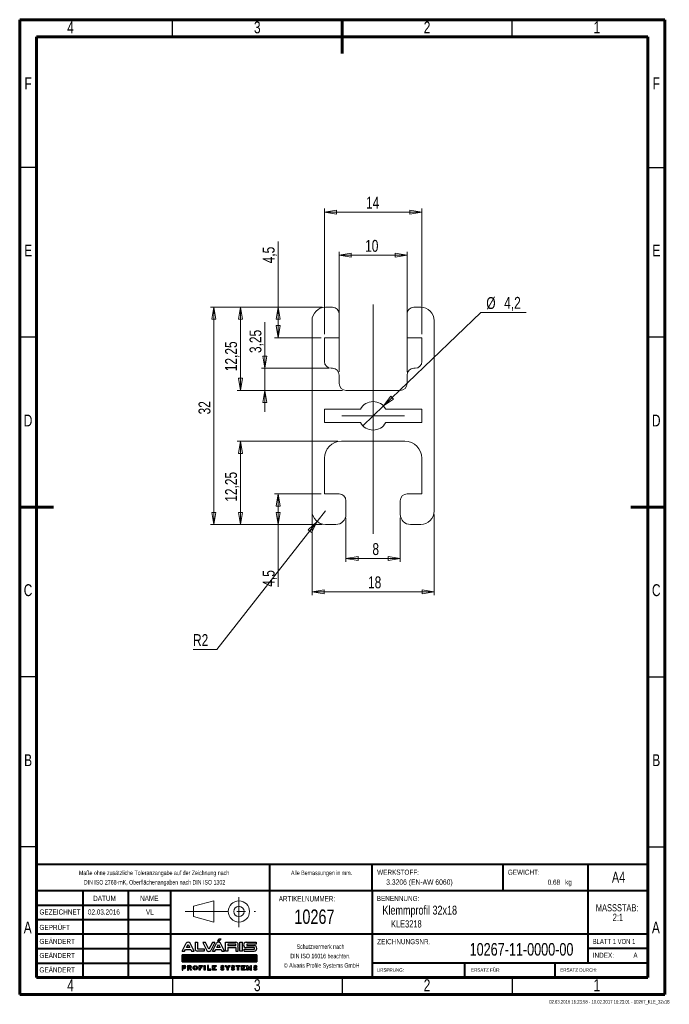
# Model space of a CAD drawing. Header units: millimetres. Extents: x 15 to 206, y 2 to 292.
import ezdxf

# ---------------------------------------------------------------- set-up
doc = ezdxf.new("R2010")
doc.units = ezdxf.units.MM
doc.header["$PDSIZE"] = -1
doc.linetypes.add('CENTERX2', pattern=[20.32, 12.7, -2.54, 2.54, -2.54])
doc.layers.add('FORMAT', color=7, linetype='Continuous')
doc.layers.add('SLD-0', color=179, linetype='Continuous')
doc.styles.add('SLDTEXTSTYLE0', font='TXT', dxfattribs={"width": 0.75})
doc.styles.add('SLDTEXTSTYLE1', font='TXT', dxfattribs={"width": 0.692308})
doc.styles.add('SLDTEXTSTYLE2', font='TXT', dxfattribs={"width": 0.7})
doc.dimstyles.new('SLDDIMSTYLE0', dxfattribs={"dimtxt": 3.5, "dimasz": 3.556, "dimexe": 0, "dimexo": 0.0625, "dimgap": 0.875, "dimtad": 1, "dimlfac": 0.5, "dimrnd": 1e-09, "dimzin": 12, "dimdsep": 46, "dimtxsty": 'SLDTEXTSTYLE0', "dimblk1": 'CLOSED', "dimblk2": 'CLOSED', "dimsah": 1, "dimcen": 0.09, "dimadec": 0, "dimazin": 3, "dimtfac": 1, "dimtofl": 0, "dimtmove": 0, "dimatfit": 3, "dimldrblk": 'CLOSED', "dimfxl": 1, "dimfrac": 2, "dimtolj": 1, "dimtzin": 12, "dimarcsym": 0})
doc.dimstyles.new('SLDDIMSTYLE1', dxfattribs={"dimtxt": 3.5, "dimasz": 3.556, "dimexe": 0, "dimexo": 0.0625, "dimgap": 0.875, "dimtad": 1, "dimdec": 0, "dimlfac": 0.5, "dimrnd": 1e-09, "dimzin": 12, "dimdsep": 46, "dimtxsty": 'SLDTEXTSTYLE0', "dimblk1": 'CLOSED', "dimblk2": 'CLOSED', "dimsah": 1, "dimcen": 0.09, "dimadec": 0, "dimazin": 3, "dimtfac": 1, "dimtdec": 0, "dimtofl": 0, "dimtmove": 0, "dimatfit": 3, "dimldrblk": 'CLOSED', "dimfxl": 1, "dimfrac": 2, "dimtolj": 1, "dimtzin": 12, "dimarcsym": 0})
doc.dimstyles.new('SLDDIMSTYLE2', dxfattribs={"dimtxt": 3.5, "dimasz": 3.556, "dimexe": 0, "dimexo": 0.0625, "dimgap": 0.875, "dimtad": 1, "dimdec": 1, "dimlfac": 0.5, "dimrnd": 1e-09, "dimzin": 12, "dimdsep": 46, "dimtxsty": 'SLDTEXTSTYLE0', "dimblk1": 'CLOSED', "dimblk2": 'CLOSED', "dimsah": 1, "dimcen": 0.09, "dimadec": 0, "dimazin": 3, "dimtfac": 1, "dimtofl": 0, "dimtmove": 0, "dimatfit": 3, "dimldrblk": 'CLOSED', "dimfxl": 1, "dimfrac": 2, "dimtolj": 1, "dimtzin": 12, "dimarcsym": 0})
doc.dimstyles.new('SLDDIMSTYLE3', dxfattribs={"dimtxt": 3.5, "dimasz": 3.556, "dimexe": 0, "dimexo": 0.0625, "dimgap": 0.875, "dimtad": 0, "dimtih": 1, "dimtoh": 1, "dimdec": 1, "dimlfac": 0.5, "dimrnd": 1e-09, "dimzin": 12, "dimdsep": 46, "dimtxsty": 'SLDTEXTSTYLE0', "dimblk1": 'NONE', "dimblk2": 'CLOSED', "dimsah": 1, "dimcen": 0, "dimadec": 0, "dimazin": 3, "dimtfac": 1, "dimtdec": 1, "dimtmove": 0, "dimatfit": 3, "dimldrblk": 'NONE', "dimfxl": 1, "dimfrac": 2, "dimtolj": 1, "dimtzin": 12, "dimarcsym": 0})
doc.dimstyles.new('SLDDIMSTYLE4', dxfattribs={"dimtxt": 3.5, "dimasz": 3.556, "dimexe": 0, "dimexo": 0.0625, "dimgap": 0.875, "dimtad": 0, "dimtih": 1, "dimtoh": 1, "dimlfac": 0.5, "dimrnd": 1e-09, "dimzin": 12, "dimdsep": 46, "dimtxsty": 'SLDTEXTSTYLE0', "dimblk1": 'CLOSED', "dimblk2": 'CLOSED', "dimsah": 1, "dimcen": 0, "dimadec": 0, "dimazin": 3, "dimtfac": 1, "dimtofl": 0, "dimtmove": 0, "dimatfit": 3, "dimldrblk": 'CLOSED', "dimfxl": 1, "dimfrac": 2, "dimtolj": 1, "dimtzin": 12, "dimarcsym": 0})
doc.dimstyles.new('SLDDIMSTYLE5', dxfattribs={"dimtxt": 3.5, "dimasz": 3.556, "dimexe": 0, "dimexo": 0.0625, "dimgap": 0.875, "dimtad": 1, "dimlfac": 0.5, "dimrnd": 1e-09, "dimzin": 12, "dimdsep": 46, "dimtxsty": 'SLDTEXTSTYLE0', "dimblk1": 'CLOSED', "dimblk2": 'CLOSED', "dimsah": 1, "dimcen": 0.09, "dimadec": 0, "dimazin": 3, "dimtfac": 1, "dimtmove": 0, "dimatfit": 0, "dimldrblk": 'CLOSED', "dimfxl": 1, "dimfrac": 2, "dimtolj": 1, "dimtzin": 12, "dimarcsym": 0})

# ---------------------------------------------------------------- blocks, each defined once
blk = doc.blocks.new('Block2')
at = {"color": 7, "linetype": 'Continuous', "lineweight": 0}
for p, q in [((276.07, 30.81), (282.06, 32.4)), ((282.06, 32.4), (282.06, 26.16)), ((276.07, 30.81), (276.07, 27.78)), ((276.07, 27.78), (282.06, 26.16))]:
    blk.add_line(p, q, dxfattribs=at)
at = {"color": 7, "linetype": 'CENTERX2', "lineweight": 0}
for p, q in [((289.49, 33.46), (289.49, 24.67)), ((273.66, 29.29), (294.36, 29.29))]:
    blk.add_line(p, q, dxfattribs=at)
at = {"color": 7, "linetype": 'Continuous', "lineweight": 0}
for radius in [3.12, 1.52]:
    blk.add_circle((289.49, 29.29), radius, dxfattribs=at)
blk.add_attdef('AUTOATTR7', (0, 0), '', height=1, dxfattribs=at)
blk = doc.blocks.new('ALVARIS-LOGO_BL1')
at = {"layer": 'SLD-0', "color": 2, "linetype": 'Continuous'}
for p, q in [((-368.6, 33.5), (-327.7, 110.4)), ((-325.1, 67.6), (-308.8, 98.1)), ((-308.8, 98.1), (-292.6, 67.6)), ((-249, 33.5), (-289.9, 110.4)), ((-239.9, 121.2), (-218.3, 121.2)), ((-239.9, 121.2), (-239.9, 55)), ((-218.3, 121.2), (-218.3, 55)), ((-139.8, 117.8), (-165.3, 117.8)), ((-165.3, 117.8), (-124.3, 40.9)), ((-105.4, 53.2), (-139.8, 117.8)), ((-71, 117.8), (-105.4, 53.2)), ((-45.6, 117.8), (-86.5, 40.9)), ((-71.1, 33.5), (-30.2, 110.4)), ((-45.6, 117.8), (-71, 117.8)), ((-27.6, 67.6), (-11.3, 98.1)), ((-18.5, 130.5), (-6, 152.4)), ((-18.5, 130.5), (-2.9, 130.5)), ((-11.3, 98.1), (4.9, 67.6)), ((-6, 152.4), (14.6, 152.4)), ((-2.9, 130.5), (14.6, 152.4)), ((48.5, 33.5), (7.6, 110.4)), ((59.3, 33.5), (59.3, 121.2)), ((59.3, 121.2), (161.1, 121.2)), ((82.2, 100.8), (82.2, 88)), ((161.1, 100.8), (82.2, 100.8)), ((161.1, 88), (161.1, 100.8)), ((198.5, 33.5), (198.5, 121.2)), ((198.5, 121.2), (224.9, 121.2)), ((224.9, 33.5), (224.9, 121.2)), ((260.8, 121.2), (359.8, 121.2)), ((359.8, 102.2), (267.3, 102.2)), ((267.3, 102.2), (267.3, 88)), ((359.8, 121.2), (359.8, 102.2)), ((-368.6, 33.5), (-343.2, 33.5)), ((-343.2, 33.5), (-335.2, 48.5)), ((-335.2, 48.5), (-282.4, 48.5)), ((-292.6, 67.6), (-325.1, 67.6)), ((-282.4, 48.5), (-274.4, 33.5)), ((-274.4, 33.5), (-249, 33.5)), ((-218.3, 55), (-151.8, 55)), ((-151.8, 33.5), (-218.3, 33.5)), ((-151.8, 55), (-151.8, 33.5)), ((-71.1, 33.5), (-45.7, 33.5)), ((-45.7, 33.5), (-37.7, 48.5)), ((-37.7, 48.5), (15.1, 48.5)), ((4.9, 67.6), (-27.6, 67.6)), ((15.1, 48.5), (23.1, 33.5)), ((23.1, 33.5), (48.5, 33.5)), ((82.2, 33.5), (59.3, 33.5)), ((82.2, 88), (161.1, 88)), ((82.2, 67.6), (82.2, 33.5)), ((82.2, 67.6), (161.1, 67.6)), ((161.1, 67.6), (161.1, 33.5)), ((161.1, 33.5), (184, 33.5)), ((184, 33.5), (184, 67.6)), ((224.9, 33.5), (198.5, 33.5)), ((241.1, 33.5), (241.1, 52.7)), ((241.1, 52.7), (341.3, 52.7)), ((241.1, 33.5), (340, 33.5)), ((341.3, 67.6), (260.8, 67.6)), ((267.3, 88), (340, 88)), ((341.3, 52.7), (341.3, 67.6)), ((-368.6, -1.7), (365.4, -1.7)), ((-368.6, -72.5), (-368.6, -1.7)), ((365.4, -1.7), (-368.6, -1.7)), ((-368.6, -1.7), (-368.6, -72.5)), ((-368.6, -71.5), (-298.8, -1.7)), ((-368.6, -67.5), (-302.8, -1.7)), ((-368.6, -63.6), (-306.7, -1.7)), ((-368.6, -59.6), (-310.7, -1.7)), ((-368.6, -55.7), (-314.6, -1.7)), ((-368.6, -51.7), (-318.6, -1.7)), ((-368.6, -47.8), (-322.5, -1.7)), ((-368.6, -43.8), (-326.5, -1.7)), ((-368.6, -39.9), (-330.5, -1.7)), ((-368.6, -35.9), (-334.4, -1.7)), ((-368.6, -31.9), (-338.4, -1.7)), ((-368.6, -28), (-342.3, -1.7)), ((-368.6, -24), (-346.3, -1.7)), ((-368.6, -20.1), (-350.2, -1.7)), ((-368.6, -16.1), (-354.2, -1.7)), ((-368.6, -12.2), (-358.1, -1.7)), ((-368.6, -8.2), (-362.1, -1.7)), ((-368.6, -4.3), (-366, -1.7)), ((365.4, -72.5), (-368.6, -72.5)), ((-368.6, -72.5), (365.4, -72.5)), ((-365.7, -72.5), (-294.9, -1.7)), ((-361.7, -72.5), (-290.9, -1.7)), ((-357.8, -72.5), (-287, -1.7)), ((-353.8, -72.5), (-283, -1.7)), ((-349.8, -72.5), (-279.1, -1.7)), ((-345.9, -72.5), (-275.1, -1.7)), ((-341.9, -72.5), (-271.2, -1.7)), ((-338, -72.5), (-267.2, -1.7)), ((-334, -72.5), (-263.2, -1.7)), ((-330.1, -72.5), (-259.3, -1.7)), ((-326.1, -72.5), (-255.3, -1.7)), ((-322.2, -72.5), (-251.4, -1.7)), ((-318.2, -72.5), (-247.4, -1.7)), ((-314.3, -72.5), (-243.5, -1.7)), ((-310.3, -72.5), (-239.5, -1.7)), ((-306.4, -72.5), (-235.6, -1.7)), ((-302.4, -72.5), (-231.6, -1.7)), ((-298.5, -72.5), (-227.7, -1.7)), ((-294.5, -72.5), (-223.7, -1.7)), ((-290.5, -72.5), (-219.8, -1.7)), ((-286.6, -72.5), (-215.8, -1.7)), ((-282.6, -72.5), (-211.8, -1.7)), ((-278.7, -72.5), (-207.9, -1.7)), ((-274.7, -72.5), (-203.9, -1.7)), ((-270.8, -72.5), (-200, -1.7)), ((-266.8, -72.5), (-196, -1.7)), ((-262.9, -72.5), (-192.1, -1.7)), ((-258.9, -72.5), (-188.1, -1.7)), ((-255, -72.5), (-184.2, -1.7)), ((-251, -72.5), (-180.2, -1.7)), ((-247.1, -72.5), (-176.3, -1.7)), ((-243.1, -72.5), (-172.3, -1.7)), ((-239.2, -72.5), (-168.4, -1.7)), ((-235.2, -72.5), (-164.4, -1.7)), ((-231.2, -72.5), (-160.5, -1.7)), ((-227.3, -72.5), (-156.5, -1.7)), ((-223.3, -72.5), (-152.5, -1.7)), ((-219.4, -72.5), (-148.6, -1.7)), ((-215.4, -72.5), (-144.6, -1.7)), ((-211.5, -72.5), (-140.7, -1.7)), ((-207.5, -72.5), (-136.7, -1.7)), ((-203.6, -72.5), (-132.8, -1.7)), ((-199.6, -72.5), (-128.8, -1.7)), ((-195.7, -72.5), (-124.9, -1.7)), ((-191.7, -72.5), (-120.9, -1.7)), ((-187.8, -72.5), (-117, -1.7)), ((-183.8, -72.5), (-113, -1.7)), ((-179.8, -72.5), (-109.1, -1.7)), ((-175.9, -72.5), (-105.1, -1.7)), ((-171.9, -72.5), (-101.2, -1.7)), ((-168, -72.5), (-97.2, -1.7)), ((-164, -72.5), (-93.2, -1.7)), ((-160.1, -72.5), (-89.3, -1.7)), ((-156.1, -72.5), (-85.3, -1.7)), ((-152.2, -72.5), (-81.4, -1.7)), ((-148.2, -72.5), (-77.4, -1.7)), ((-144.3, -72.5), (-73.5, -1.7)), ((-140.3, -72.5), (-69.5, -1.7)), ((-136.4, -72.5), (-65.6, -1.7)), ((-132.4, -72.5), (-61.6, -1.7)), ((-128.5, -72.5), (-57.7, -1.7)), ((-124.5, -72.5), (-53.7, -1.7)), ((-120.5, -72.5), (-49.8, -1.7)), ((-116.6, -72.5), (-45.8, -1.7)), ((-112.6, -72.5), (-41.8, -1.7)), ((-108.7, -72.5), (-37.9, -1.7)), ((-104.7, -72.5), (-33.9, -1.7)), ((-100.8, -72.5), (-30, -1.7)), ((-96.8, -72.5), (-26, -1.7)), ((-92.9, -72.5), (-22.1, -1.7)), ((-88.9, -72.5), (-18.1, -1.7)), ((-85, -72.5), (-14.2, -1.7)), ((-81, -72.5), (-10.2, -1.7)), ((-77.1, -72.5), (-6.3, -1.7)), ((-73.1, -72.5), (-2.3, -1.7)), ((-69.2, -72.5), (1.6, -1.7)), ((-65.2, -72.5), (5.6, -1.7)), ((-61.2, -72.5), (9.5, -1.7)), ((-57.3, -72.5), (13.5, -1.7)), ((-53.3, -72.5), (17.5, -1.7)), ((-49.4, -72.5), (21.4, -1.7)), ((-45.4, -72.5), (25.4, -1.7)), ((-41.5, -72.5), (29.3, -1.7)), ((-37.5, -72.5), (33.3, -1.7)), ((-33.6, -72.5), (37.2, -1.7)), ((-29.6, -72.5), (41.2, -1.7)), ((-25.7, -72.5), (45.1, -1.7)), ((-21.7, -72.5), (49.1, -1.7)), ((-17.8, -72.5), (53, -1.7)), ((-13.8, -72.5), (57, -1.7)), ((-9.8, -72.5), (60.9, -1.7)), ((-5.9, -72.5), (64.9, -1.7)), ((-1.9, -72.5), (68.8, -1.7)), ((2, -72.5), (72.8, -1.7)), ((6, -72.5), (76.8, -1.7)), ((9.9, -72.5), (80.7, -1.7)), ((13.9, -72.5), (84.7, -1.7)), ((17.8, -72.5), (88.6, -1.7)), ((21.8, -72.5), (92.6, -1.7)), ((25.7, -72.5), (96.5, -1.7)), ((29.7, -72.5), (100.5, -1.7)), ((33.6, -72.5), (104.4, -1.7)), ((37.6, -72.5), (108.4, -1.7)), ((41.5, -72.5), (112.3, -1.7)), ((45.5, -72.5), (116.3, -1.7)), ((49.5, -72.5), (120.2, -1.7)), ((53.4, -72.5), (124.2, -1.7)), ((57.4, -72.5), (128.1, -1.7)), ((61.3, -72.5), (132.1, -1.7)), ((65.3, -72.5), (136.1, -1.7)), ((69.2, -72.5), (140, -1.7)), ((73.2, -72.5), (144, -1.7)), ((77.1, -72.5), (147.9, -1.7)), ((81.1, -72.5), (151.9, -1.7)), ((85, -72.5), (155.8, -1.7)), ((89, -72.5), (159.8, -1.7)), ((92.9, -72.5), (163.7, -1.7)), ((96.9, -72.5), (167.7, -1.7)), ((100.8, -72.5), (171.6, -1.7)), ((104.8, -72.5), (175.6, -1.7)), ((108.8, -72.5), (179.5, -1.7)), ((112.7, -72.5), (183.5, -1.7)), ((116.7, -72.5), (187.5, -1.7)), ((120.6, -72.5), (191.4, -1.7)), ((124.6, -72.5), (195.4, -1.7)), ((128.5, -72.5), (199.3, -1.7)), ((132.5, -72.5), (203.3, -1.7)), ((136.4, -72.5), (207.2, -1.7)), ((140.4, -72.5), (211.2, -1.7)), ((144.3, -72.5), (215.1, -1.7)), ((148.3, -72.5), (219.1, -1.7)), ((152.2, -72.5), (223, -1.7)), ((156.2, -72.5), (227, -1.7)), ((160.1, -72.5), (230.9, -1.7)), ((164.1, -72.5), (234.9, -1.7)), ((168.1, -72.5), (238.8, -1.7)), ((172, -72.5), (242.8, -1.7)), ((176, -72.5), (246.8, -1.7)), ((179.9, -72.5), (250.7, -1.7)), ((183.9, -72.5), (254.7, -1.7)), ((187.8, -72.5), (258.6, -1.7)), ((191.8, -72.5), (262.6, -1.7)), ((195.7, -72.5), (266.5, -1.7)), ((199.7, -72.5), (270.5, -1.7)), ((203.6, -72.5), (274.4, -1.7)), ((207.6, -72.5), (278.4, -1.7)), ((211.5, -72.5), (282.3, -1.7)), ((215.5, -72.5), (286.3, -1.7)), ((219.5, -72.5), (290.2, -1.7)), ((223.4, -72.5), (294.2, -1.7)), ((227.4, -72.5), (298.1, -1.7)), ((231.3, -72.5), (302.1, -1.7)), ((235.3, -72.5), (306.1, -1.7)), ((239.2, -72.5), (310, -1.7)), ((243.2, -72.5), (314, -1.7)), ((247.1, -72.5), (317.9, -1.7)), ((251.1, -72.5), (321.9, -1.7)), ((255, -72.5), (325.8, -1.7)), ((259, -72.5), (329.8, -1.7)), ((262.9, -72.5), (333.7, -1.7)), ((266.9, -72.5), (337.7, -1.7)), ((270.8, -72.5), (341.6, -1.7)), ((274.8, -72.5), (345.6, -1.7)), ((278.8, -72.5), (349.5, -1.7)), ((282.7, -72.5), (353.5, -1.7)), ((286.7, -72.5), (357.5, -1.7)), ((290.6, -72.5), (361.4, -1.7)), ((294.6, -72.5), (365.4, -1.7)), ((298.5, -72.5), (365.4, -5.6)), ((302.5, -72.5), (365.4, -9.5)), ((306.4, -72.5), (365.4, -13.5)), ((310.4, -72.5), (365.4, -17.4)), ((314.3, -72.5), (365.4, -21.4)), ((318.3, -72.5), (365.4, -25.3)), ((322.2, -72.5), (365.4, -29.3)), ((326.2, -72.5), (365.4, -33.2)), ((330.1, -72.5), (365.4, -37.2)), ((334.1, -72.5), (365.4, -41.1)), ((338.1, -72.5), (365.4, -45.1)), ((342, -72.5), (365.4, -49.1)), ((346, -72.5), (365.4, -53)), ((349.9, -72.5), (365.4, -57)), ((353.9, -72.5), (365.4, -60.9)), ((357.8, -72.5), (365.4, -64.9)), ((361.8, -72.5), (365.4, -68.8)), ((365.4, -1.7), (365.4, -72.5)), ((365.4, -72.5), (365.4, -1.7)), ((-368.6, -108.1), (-368.6, -152.4)), ((-368.6, -108.1), (-345.2, -108.1)), ((-368.6, -152.4), (-359.4, -152.4)), ((-359.4, -127.2), (-359.4, -117.3)), ((-359.4, -117.3), (-346.2, -117.3)), ((-359.4, -127.2), (-346.2, -127.2)), ((-359.4, -152.4), (-359.4, -136.5)), ((-359.4, -136.5), (-345.2, -136.5)), ((-314.5, -108.1), (-314.5, -152.4)), ((-314.5, -108.1), (-291.1, -108.1)), ((-314.5, -152.4), (-305.3, -152.4)), ((-305.3, -127.2), (-305.3, -117.3)), ((-305.3, -117.3), (-292, -117.3)), ((-305.3, -127.2), (-292, -127.2)), ((-305.3, -152.4), (-305.3, -136.5)), ((-305.3, -136.5), (-295.3, -136.5)), ((-295.3, -136.5), (-286.5, -152.4)), ((-275, -152.4), (-286.5, -152.4)), ((-284.6, -134.9), (-275, -152.4)), ((-200.9, -108.1), (-166.2, -108.1)), ((-200.9, -152.4), (-200.9, -108.1)), ((-191.2, -152.4), (-200.9, -152.4)), ((-166.2, -117.3), (-191.2, -117.3)), ((-191.2, -117.3), (-191.2, -124.8)), ((-191.2, -124.8), (-176.7, -124.8)), ((-176.7, -133.5), (-191.2, -133.5)), ((-191.2, -133.5), (-191.2, -152.4)), ((-176.7, -124.8), (-176.7, -133.5)), ((-166.2, -108.1), (-166.2, -117.3)), ((-149.7, -108.1), (-140, -108.1)), ((-149.7, -152.4), (-149.7, -108.1)), ((-140, -152.4), (-149.7, -152.4)), ((-140, -108.1), (-140, -152.4)), ((-119.3, -108.1), (-119.3, -152.4)), ((-109.6, -108.1), (-119.3, -108.1)), ((-119.3, -152.4), (-85.2, -152.4)), ((-109.6, -142.7), (-109.6, -108.1)), ((-85.2, -142.7), (-109.6, -142.7)), ((-85.2, -152.4), (-85.2, -142.7)), ((-68.9, -152.4), (-68.9, -108.1)), ((-68.9, -108.1), (-35, -108.1)), ((-35, -152.4), (-68.9, -152.4)), ((-35, -117.3), (-58.9, -117.3)), ((-58.9, -117.3), (-58.9, -124.8)), ((-58.9, -124.8), (-45.3, -124.8)), ((-45.3, -132.9), (-58.9, -132.9)), ((-58.9, -132.9), (-58.9, -142.7)), ((-58.9, -142.7), (-35, -142.7)), ((-45.3, -124.8), (-45.3, -132.9)), ((-35, -108.1), (-35, -117.3)), ((-35, -142.7), (-35, -152.4)), ((17.6, -139.1), (10.3, -145.2)), ((27, -126.1), (28.9, -126.1)), ((27, -135.3), (28.9, -135.3)), ((38.3, -122.2), (45.7, -116.2)), ((55.9, -108.1), (67.4, -108.1)), ((74.5, -135.1), (55.9, -108.1)), ((67.4, -108.1), (79.2, -127.4)), ((74.5, -152.4), (74.5, -135.1)), ((83.9, -152.4), (74.5, -152.4)), ((79.2, -127.4), (91, -108.1)), ((102.5, -108.1), (83.9, -135.1)), ((83.9, -135.1), (83.9, -152.4)), ((91, -108.1), (102.5, -108.1)), ((120.4, -139.1), (113, -145.2)), ((129.8, -126.1), (131.6, -126.1)), ((129.8, -135.3), (131.6, -135.3)), ((141.1, -122.2), (148.4, -116.2)), ((161.8, -117.3), (161.8, -108.1)), ((161.8, -108.1), (199.3, -108.1)), ((175.8, -117.3), (161.8, -117.3)), ((175.8, -152.4), (175.8, -117.3)), ((185.6, -152.4), (175.8, -152.4)), ((199.3, -117.3), (185.6, -117.3)), ((185.6, -117.3), (185.6, -152.4)), ((199.3, -108.1), (199.3, -117.3)), ((216.2, -152.4), (216.2, -108.1)), ((216.2, -108.1), (250.1, -108.1)), ((250.1, -152.4), (216.2, -152.4)), ((250.1, -117.3), (226.2, -117.3)), ((226.2, -117.3), (226.2, -124.8)), ((226.2, -124.8), (239.8, -124.8)), ((239.8, -132.9), (226.2, -132.9)), ((226.2, -132.9), (226.2, -142.7)), ((226.2, -142.7), (250.1, -142.7)), ((239.8, -124.8), (239.8, -132.9)), ((250.1, -108.1), (250.1, -117.3)), ((250.1, -142.7), (250.1, -152.4)), ((268.4, -152.4), (268.4, -108.1)), ((268.4, -108.1), (278, -108.1)), ((278.4, -152.4), (268.4, -152.4)), ((291.1, -134.4), (278, -108.1)), ((278.4, -127.9), (291.1, -152.4)), ((278.4, -127.9), (278.4, -152.4)), ((291.1, -134.4), (304.2, -108.1)), ((303.8, -127.9), (291.1, -152.4)), ((303.8, -127.9), (303.8, -152.4)), ((303.8, -152.4), (313.8, -152.4)), ((304.2, -108.1), (313.8, -108.1)), ((313.8, -152.4), (313.8, -108.1)), ((340.6, -139.1), (333.2, -145.2)), ((350, -126.1), (351.9, -126.1)), ((350, -135.3), (351.9, -135.3)), ((361.3, -122.2), (368.6, -116.2))]:
    blk.add_line(p, q, dxfattribs=at)
for centre, radius, start, end in [((-308.8, 99.3), 21.9, 30.42764, 149.57236), ((-11.3, 99.3), 21.9, 30.42764, 149.57236), ((156.9, 94.5), 27, 321.76228, 80.96222), ((262.3, 94.4), 26.9, 93.03544, 266.96456), ((-218.3, 55), 21.6, 180, 270), ((-105.4, 52), 21.9, 210.42764, 329.57236), ((161, 61.2), 23.9, 15.46235, 43.90993), ((338.1, 60.7), 27.3, 273.93117, 86.06883), ((-346.2, -122.3), 4.96, 270, 90), ((-345.2, -122.3), 14.2, 270, 90), ((-292, -122.3), 4.96, 270, 90), ((-291.1, -122.3), 14.2, 297.02151, 90), ((28.9, -127.2), 16.5, 226.72744, 270.01421), ((27, -134.2), 16.5, 46.72744, 90.01421), ((131.6, -127.2), 16.5, 226.72744, 270.01421), ((129.8, -134.2), 16.5, 46.72744, 90.01421), ((351.9, -127.2), 16.5, 226.72744, 270.01421), ((350, -134.2), 16.5, 46.72744, 90.01421)]:
    blk.add_arc(centre, radius, start, end, dxfattribs=at)
for centre, major_axis, ratio in [((-239.3, -130.2), (0, 22.2), 0.948396), ((-239.3, -130.1), (0, 13.9), 0.802774)]:
    blk.add_ellipse(centre, major_axis=major_axis, ratio=ratio, dxfattribs=at)
for centre, major_axis, ratio, start_param, end_param in [((27, -122.1), (-16.6, 0), 0.794296, 4.712389, 7.853982), ((28.9, -139.2), (20.9, 0), 0.630369, 3.608164, 4.712389), ((27, -121.9), (-6.28, 0), 0.661774, 4.712389, 7.853982), ((27, -122.1), (-20.9, 0), 0.630369, 3.608164, 4.712389), ((28.9, -139.2), (16.6, 0), 0.794296, 4.712389, 7.853982), ((28.9, -139.5), (6.28, 0), 0.661774, 4.712389, 7.853982), ((129.8, -122.1), (-16.6, 0), 0.794296, 4.712389, 7.853982), ((131.6, -139.2), (20.9, 0), 0.630369, 3.608164, 4.712389), ((129.8, -121.9), (-6.28, 0), 0.661774, 4.712389, 7.853982), ((129.8, -122.1), (-20.9, 0), 0.630369, 3.608164, 4.712389), ((131.6, -139.2), (16.6, 0), 0.794296, 4.712389, 7.853982), ((131.6, -139.5), (6.28, 0), 0.661774, 4.712389, 7.853982), ((350, -122.1), (-16.6, 0), 0.794296, 4.712389, 7.853982), ((351.9, -139.2), (20.9, 0), 0.630369, 3.608164, 4.712389), ((350, -121.9), (-6.28, 0), 0.661774, 4.712389, 7.853982), ((350, -122.1), (-20.9, 0), 0.630369, 3.608164, 4.712389), ((351.9, -139.2), (16.6, 0), 0.794296, 4.712389, 7.853982), ((351.9, -139.5), (6.28, 0), 0.661774, 4.712389, 7.853982)]:
    blk.add_ellipse(centre, major_axis=major_axis, ratio=ratio, start_param=start_param, end_param=end_param, dxfattribs=at)
blk = doc.blocks.new('SW_NOTE_0')
at = {"color": 0, "linetype": 'Continuous', "lineweight": 0, "char_height": 2.117, "attachment_point": 2, "style": 'SLDTEXTSTYLE0'}
for s, insert in [('MASSSTAB:', (6.98, 2.73)), ('2:1', (7.2, -0.09))]:
    blk.add_mtext(s, dxfattribs=dict(at, insert=insert))
blk = doc.blocks.new('SW_NOTE_1')
at = {"color": 0, "linetype": 'Continuous', "lineweight": 0, "char_height": 1.3229, "attachment_point": 2, "style": 'SLDTEXTSTYLE2'}
for s, insert in [('Schutzvermerk nach', (8.16, 1.71)), ('DIN ISO 16016 beachten.', (8.15, -1.06)), ('© Alvaris Profile Systems GmbH', (8.5, -3.82))]:
    blk.add_mtext(s, dxfattribs=dict(at, insert=insert))
blk = doc.blocks.new('SW_NOTE_2')
at = {"color": 0, "linetype": 'Continuous', "lineweight": 0, "char_height": 1.3229, "attachment_point": 2, "style": 'SLDTEXTSTYLE2'}
for s, insert in [('Maße ohne zusätzliche Toleranzangabe auf der Zeichnung nach', (25.55, 1.71)), ('DIN ISO 2768-mK, Oberflächenangaben nach DIN ISO 1302', (25.69, -1.06))]:
    blk.add_mtext(s, dxfattribs=dict(at, insert=insert))
blk = doc.blocks.new('_CLOSED')
at = {"color": 0, "linetype": 'ByBlock', "lineweight": -2}
for p, q in [((-1, 0.166667), (0, 0)), ((-1, 0.166667), (-1, -0.166667)), ((0, 0), (-1, -0.166667)), ((0, 0), (-1, 0))]:
    blk.add_line(p, q, dxfattribs=at)
blk = doc.blocks.new('_D')
at = {"color": 7, "linetype": 'Continuous', "lineweight": 0}
for p, q in [((111.09, 145.37), (111.09, 132.37)), ((127.09, 145.37), (127.09, 132.37)), ((111.09, 133.37), (127.09, 133.37))]:
    blk.add_line(p, q, dxfattribs=at)
at = {"color": 7, "linetype": 'Continuous', "lineweight": 0, "xscale": 3.556, "yscale": 3.556, "rotation": 180}
blk.add_blockref('_CLOSED', (111.09, 133.37, -1000), dxfattribs=at)
at = {"color": 7, "linetype": 'Continuous', "lineweight": 0, "xscale": 3.556, "yscale": 3.556}
blk.add_blockref('_CLOSED', (127.09, 133.37, -1000), dxfattribs=at)
at = {"color": 7, "linetype": 'Continuous', "lineweight": 0, "insert": (118.88, 137.89), "char_height": 3.5, "attachment_point": 1, "style": 'SLDTEXTSTYLE0'}
blk.add_mtext('8', dxfattribs=at)
blk = doc.blocks.new('_D_1')
at = {"color": 7, "linetype": 'Continuous', "lineweight": 0}
for p, q in [((101.09, 146.37), (101.09, 122.59)), ((137.09, 146.37), (137.09, 122.59)), ((101.09, 123.59), (137.09, 123.59))]:
    blk.add_line(p, q, dxfattribs=at)
at = {"color": 7, "linetype": 'Continuous', "lineweight": 0, "xscale": 3.556, "yscale": 3.556, "rotation": 180}
blk.add_blockref('_CLOSED', (101.09, 123.59, -1000), dxfattribs=at)
at = {"color": 7, "linetype": 'Continuous', "lineweight": 0, "xscale": 3.556, "yscale": 3.556}
blk.add_blockref('_CLOSED', (137.09, 123.59, -1000), dxfattribs=at)
at = {"color": 7, "linetype": 'Continuous', "lineweight": 0, "insert": (117.59, 128.1), "char_height": 3.5, "attachment_point": 1, "style": 'SLDTEXTSTYLE0'}
blk.add_mtext('18', dxfattribs=at)
blk = doc.blocks.new('_D_2')
at = {"color": 7, "linetype": 'Continuous', "lineweight": 0}
for p, q in [((104.74, 199.37), (104.74, 236.37)), ((104.74, 235.37), (133.44, 235.37)), ((133.44, 199.37), (133.44, 236.37))]:
    blk.add_line(p, q, dxfattribs=at)
at = {"color": 7, "linetype": 'Continuous', "lineweight": 0, "xscale": 3.556, "yscale": 3.556}
for p, rotation in [((104.74, 235.37, -1000), 180), ((133.44, 235.37, -1000), 360)]:
    blk.add_blockref('_CLOSED', p, dxfattribs=dict(at, rotation=rotation))
at = {"color": 7, "linetype": 'Continuous', "lineweight": 0, "insert": (117, 239.89), "char_height": 3.5, "attachment_point": 1, "style": 'SLDTEXTSTYLE0'}
blk.add_mtext('14', dxfattribs=at)
blk = doc.blocks.new('_D_3')
at = {"color": 7, "linetype": 'Continuous', "lineweight": 0}
for p, q in [((103.74, 152.37), (90.09, 152.37)), ((91.09, 143.37), (91.09, 152.37)), ((104.09, 143.37), (90.09, 143.37)), ((91.09, 143.37), (91.09, 125.06))]:
    blk.add_line(p, q, dxfattribs=at)
at = {"color": 7, "linetype": 'Continuous', "lineweight": 0, "xscale": 3.556, "yscale": 3.556}
for p, rotation in [((91.09, 152.37, -1000), 90), ((91.09, 143.37, -1000), 270)]:
    blk.add_blockref('_CLOSED', p, dxfattribs=dict(at, rotation=rotation))
at = {"color": 7, "linetype": 'Continuous', "lineweight": 0, "insert": (86.58, 125.06), "char_height": 3.5, "attachment_point": 1, "rotation": 90, "style": 'SLDTEXTSTYLE0'}
blk.add_mtext('4,5', dxfattribs=at)
blk = doc.blocks.new('_D_4')
at = {"color": 7, "linetype": 'Continuous', "lineweight": 0}
for p, q in [((91.09, 207.37), (91.09, 226.73)), ((104.09, 207.37), (90.09, 207.37)), ((91.09, 207.37), (91.09, 198.37)), ((103.74, 198.37), (90.09, 198.37))]:
    blk.add_line(p, q, dxfattribs=at)
at = {"color": 7, "linetype": 'Continuous', "lineweight": 0, "xscale": 3.556, "yscale": 3.556}
for p, rotation in [((91.09, 207.37, -1000), 90), ((91.09, 198.37, -1000), 270)]:
    blk.add_blockref('_CLOSED', p, dxfattribs=dict(at, rotation=rotation))
at = {"color": 7, "linetype": 'Continuous', "lineweight": 0, "insert": (86.58, 220.27), "char_height": 3.5, "attachment_point": 1, "rotation": 90, "style": 'SLDTEXTSTYLE0'}
blk.add_mtext('4,5', dxfattribs=at)
blk = doc.blocks.new('_D_5')
at = {"color": 7, "linetype": 'Continuous', "lineweight": 0}
for p, q in [((104.09, 207.37), (79, 207.37)), ((80, 207.37), (80, 182.87)), ((110.09, 182.87), (79, 182.87))]:
    blk.add_line(p, q, dxfattribs=at)
at = {"color": 7, "linetype": 'Continuous', "lineweight": 0, "xscale": 3.556, "yscale": 3.556}
for p, rotation in [((80, 207.37, -1000), 90), ((80, 182.87, -1000), 270)]:
    blk.add_blockref('_CLOSED', p, dxfattribs=dict(at, rotation=rotation))
at = {"color": 7, "linetype": 'Continuous', "lineweight": 0, "insert": (75.49, 188.51), "char_height": 3.5, "attachment_point": 1, "rotation": 90, "style": 'SLDTEXTSTYLE0'}
blk.add_mtext('12,25', dxfattribs=at)
blk = doc.blocks.new('_D_6')
at = {"color": 7, "linetype": 'Continuous', "lineweight": 0}
for p, q in [((108.74, 167.87), (79, 167.87)), ((80, 167.87), (80, 143.37)), ((104.09, 143.37), (79, 143.37))]:
    blk.add_line(p, q, dxfattribs=at)
at = {"color": 7, "linetype": 'Continuous', "lineweight": 0, "xscale": 3.556, "yscale": 3.556}
for p, rotation in [((80, 167.87, -1000), 90), ((80, 143.37, -1000), 270)]:
    blk.add_blockref('_CLOSED', p, dxfattribs=dict(at, rotation=rotation))
at = {"color": 7, "linetype": 'Continuous', "lineweight": 0, "insert": (75.49, 150.08), "char_height": 3.5, "attachment_point": 1, "rotation": 90, "style": 'SLDTEXTSTYLE0'}
blk.add_mtext('12,25', dxfattribs=at)
blk = doc.blocks.new('_D_7')
at = {"color": 7, "linetype": 'Continuous', "lineweight": 0}
for p, q in [((104.09, 207.37), (71.18, 207.37)), ((72.18, 207.37), (72.18, 143.37)), ((104.09, 143.37), (71.18, 143.37))]:
    blk.add_line(p, q, dxfattribs=at)
at = {"color": 7, "linetype": 'Continuous', "lineweight": 0, "xscale": 3.556, "yscale": 3.556}
for p, rotation in [((72.18, 207.37, -1000), 90), ((72.18, 143.37, -1000), 270)]:
    blk.add_blockref('_CLOSED', p, dxfattribs=dict(at, rotation=rotation))
at = {"color": 7, "linetype": 'Continuous', "lineweight": 0, "insert": (67.67, 175.79), "char_height": 3.5, "attachment_point": 1, "rotation": 90, "style": 'SLDTEXTSTYLE0'}
blk.add_mtext('32', dxfattribs=at)
blk = doc.blocks.new('_D_8')
at = {"color": 7, "linetype": 'Continuous', "lineweight": 0}
for p, q in [((122.12, 178.28), (150.83, 205.82)), ((150.83, 205.82), (164.16, 205.82)), ((116.06, 172.47), (122.12, 178.28))]:
    blk.add_line(p, q, dxfattribs=at)
at = {"color": 7, "linetype": 'Continuous', "lineweight": 0, "xscale": 3.556, "yscale": 3.556, "rotation": 223.8086224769}
blk.add_blockref('_CLOSED', (122.12, 178.28, -1000), dxfattribs=at)
at = {"color": 7, "linetype": 'Continuous', "lineweight": 0, "char_height": 3.5, "attachment_point": 1, "style": 'SLDTEXTSTYLE0'}
for s, insert in [('%%c', (152.42, 210.33)), ('4,2', (157.69, 210.38))]:
    blk.add_mtext(s, dxfattribs=dict(at, insert=insert))
blk = doc.blocks.new('_NONE')
blk = doc.blocks.new('_D_9')
at = {"color": 7, "linetype": 'Continuous', "lineweight": 0}
for p, q in [((105.09, 147.37), (102.62, 144.23)), ((102.62, 144.23), (73.06, 106.59)), ((73.06, 106.59), (66.05, 106.59))]:
    blk.add_line(p, q, dxfattribs=at)
at = {"color": 7, "linetype": 'Continuous', "lineweight": 0, "xscale": 3.556, "yscale": 3.556, "rotation": 51.8523699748}
blk.add_blockref('_CLOSED', (102.62, 144.23, -1000), dxfattribs=at)
at = {"color": 7, "linetype": 'Continuous', "lineweight": 0, "insert": (66.05, 111.1), "char_height": 3.5, "attachment_point": 1, "style": 'SLDTEXTSTYLE0'}
blk.add_mtext('R2', dxfattribs=at)
blk = doc.blocks.new('_D_10')
at = {"color": 7, "linetype": 'Continuous', "lineweight": 0}
for p, q in [((87.2, 189.37), (87.2, 202.91)), ((106.09, 189.37), (86.2, 189.37)), ((87.2, 182.87), (87.2, 189.37)), ((110.09, 182.87), (86.2, 182.87)), ((87.2, 182.87), (87.2, 176.52))]:
    blk.add_line(p, q, dxfattribs=at)
at = {"color": 7, "linetype": 'Continuous', "lineweight": 0, "xscale": 3.556, "yscale": 3.556}
for p, rotation in [((87.2, 189.37, -1000), 270), ((87.2, 182.87, -1000), 90)]:
    blk.add_blockref('_CLOSED', p, dxfattribs=dict(at, rotation=rotation))
at = {"color": 7, "linetype": 'Continuous', "lineweight": 0, "insert": (82.69, 193.86), "char_height": 3.5, "attachment_point": 1, "rotation": 90, "style": 'SLDTEXTSTYLE0'}
blk.add_mtext('3,25', dxfattribs=at)
blk = doc.blocks.new('_D_11')
at = {"color": 7, "linetype": 'Continuous', "lineweight": 0}
for p, q in [((109.09, 188.37), (109.09, 223.64)), ((129.09, 188.37), (129.09, 223.64)), ((109.09, 222.64), (129.09, 222.64))]:
    blk.add_line(p, q, dxfattribs=at)
at = {"color": 7, "linetype": 'Continuous', "lineweight": 0, "xscale": 3.556, "yscale": 3.556, "rotation": 180}
blk.add_blockref('_CLOSED', (109.09, 222.64, -1000), dxfattribs=at)
at = {"color": 7, "linetype": 'Continuous', "lineweight": 0, "xscale": 3.556, "yscale": 3.556}
blk.add_blockref('_CLOSED', (129.09, 222.64, -1000), dxfattribs=at)
at = {"color": 7, "linetype": 'Continuous', "lineweight": 0, "insert": (116.73, 227.16), "char_height": 3.5, "attachment_point": 1, "style": 'SLDTEXTSTYLE0'}
blk.add_mtext('10', dxfattribs=at)
blk = doc.blocks.new('SW_CENTERMARKSYMBOL_0')
at = {"color": 0, "linetype": 'Continuous', "lineweight": 0}
for p, q in [((0, 5), (0, 32.81)), ((0, 0), (0, 5)), ((-5, 0), (-9.2, 0)), ((0, 0), (-5, 0)), ((0, 0), (0, -5)), ((0, 0), (5, 0)), ((5, 0), (9.27, 0)), ((0, -5), (0, -34.78))]:
    blk.add_line(p, q, dxfattribs=at)

msp = doc.modelspace()

# ---------------------------------------------------------------- linework, layer by layer
at = {"color": 7, "linetype": 'Continuous', "lineweight": 60}
for p, q in [((205, 292), (15, 292)), ((15, 292), (15, 5)), ((110, 282), (110, 292)), ((205, 5), (205, 292)), ((20, 287), (200, 287)), ((20, 10), (20, 287)), ((200, 287), (200, 10)), ((15, 148.5), (25, 148.5)), ((195, 148.5), (205, 148.5)), ((20, 10), (200, 10)), ((15, 5), (205, 5))]:
    msp.add_line(p, q, dxfattribs=at)
at = {"color": 7, "linetype": 'Continuous', "lineweight": 30}
for p, q in [((60, 287), (60, 292)), ((160, 287), (160, 292)), ((20, 248.5), (15, 248.5)), ((200, 248.5), (205, 248.5)), ((20, 198.5), (15, 198.5)), ((200, 198.651), (205, 198.651)), ((20, 98.5), (15, 98.5)), ((200, 98.5), (205, 98.5)), ((20, 48.5), (15, 48.5)), ((200, 48.5), (205, 48.5)), ((60, 10), (60, 5)), ((110, 10), (110, 5)), ((160, 10), (160, 5))]:
    msp.add_line(p, q, dxfattribs=at)
at = {"color": 7, "linetype": 'Continuous', "lineweight": 15}
for p, q in [((107.093, 207.374), (105.093, 207.374)), ((133.093, 207.374), (131.093, 207.374)), ((101.093, 203.374), (101.093, 147.374)), ((109.093, 198.374), (109.093, 205.374)), ((129.093, 205.374), (129.093, 198.374)), ((137.093, 147.374), (137.093, 203.374)), ((104.743, 198.374), (109.093, 198.374)), ((104.743, 191.374), (104.743, 198.374)), ((129.093, 198.374), (133.443, 198.374)), ((133.443, 198.374), (133.443, 191.374)), ((107.093, 189.374), (106.743, 189.374)), ((131.443, 189.374), (131.093, 189.374)), ((109.093, 184.874), (109.093, 187.374)), ((129.093, 187.374), (129.093, 184.874)), ((127.093, 182.874), (111.093, 182.874)), ((115.399, 177.374), (104.743, 177.374)), ((104.743, 177.374), (104.743, 173.374)), ((133.443, 177.374), (122.786, 177.374)), ((133.443, 173.374), (133.443, 177.374)), ((104.743, 173.374), (115.399, 173.374)), ((122.786, 173.374), (133.443, 173.374)), ((109.743, 167.874), (128.443, 167.874)), ((104.743, 152.374), (104.743, 162.874)), ((133.443, 162.874), (133.443, 152.374)), ((109.093, 152.374), (104.743, 152.374)), ((133.443, 152.374), (129.093, 152.374)), ((111.093, 146.374), (111.093, 150.374)), ((127.093, 150.374), (127.093, 146.374)), ((105.093, 143.374), (108.093, 143.374)), ((130.093, 143.374), (133.093, 143.374))]:
    msp.add_line(p, q, dxfattribs=at)
at = {"color": 7, "linetype": 'Continuous', "lineweight": 40}
for p, q in [((20, 65.25), (20, 10)), ((200, 43.263), (20, 43.263)), ((20, 43.263), (20, 10)), ((88.645, 35.5), (88.645, 43.263)), ((118.8, 35.5), (118.8, 43.263)), ((157.357, 35.5), (157.357, 43.263)), ((182.443, 35.5), (182.443, 43.263)), ((118.8, 35.5), (20, 35.5)), ((33.596, 35.5), (33.596, 10)), ((46.991, 35.5), (46.991, 10)), ((59.403, 35.5), (59.403, 10)), ((88.645, 10), (88.645, 35.5)), ((118.8, 35.5), (118.8, 10)), ((182.443, 35.5), (118.8, 35.5)), ((182.443, 14.325), (182.443, 35.5)), ((200, 35.5), (182.443, 35.5)), ((59.403, 31.25), (20, 31.25)), ((59.403, 27), (20, 27)), ((200, 22.75), (20, 22.75)), ((59.403, 18.475), (20, 18.475)), ((200, 18.575), (182.443, 18.575)), ((20, 14.25), (59.403, 14.25)), ((200, 14.25), (118.8, 14.25)), ((146.129, 10), (146.129, 14.25)), ((172.682, 10), (172.682, 14.25))]:
    msp.add_line(p, q, dxfattribs=at)
at = {"color": 7, "linetype": 'Continuous', "lineweight": 0}
msp.add_line((118.8, 14.25), (200, 14.25), dxfattribs=at)
at = {"color": 7, "linetype": 'Continuous', "lineweight": 15}
for centre, radius, start, end in [((105.093, 203.374), 4, 90, 180), ((107.093, 205.374), 2, 0, 90), ((131.093, 205.374), 2, 90, 180), ((133.093, 203.374), 4, 0, 90), ((106.743, 191.374), 2, 180, 270), ((131.443, 191.374), 2, 270, 0), ((107.093, 187.374), 2, 0, 90), ((131.093, 187.374), 2, 90, 180), ((111.093, 184.874), 2, 180, 270), ((127.093, 184.874), 2, 270, 0), ((119.093, 175.374), 4.2, 28.43689, 151.56311), ((119.093, 175.374), 4.2, 208.43689, 331.56311), ((109.743, 162.874), 5, 90, 180), ((128.443, 162.874), 5, 0, 90), ((109.093, 150.374), 2, 0, 90), ((129.093, 150.374), 2, 90, 180), ((105.093, 147.374), 4, 180, 270), ((108.093, 146.374), 3, 270, 360), ((130.093, 146.374), 3, 180, 270), ((133.093, 147.374), 4, 270, 0)]:
    msp.add_arc(centre, radius, start, end, dxfattribs=at)
at = {"color": 7, "linetype": 'Continuous', "lineweight": 0}
msp.add_point((200, 46.224), dxfattribs=at)

# ---------------------------------------------------------------- block references
for name, p in [('SW_CENTERMARKSYMBOL_0', (119.093, 175.374)), ('SW_NOTE_2', (29.024, 39.767)), ('SW_NOTE_0', (183.974, 28.867)), ('SW_NOTE_1', (95.436, 18.055))]:
    msp.add_blockref(name, p, dxfattribs=at)
at = {"color": 7, "linetype": 'Continuous'}
msp.add_blockref('Block2', (-209.927, 0.164), dxfattribs=at)
at = {"layer": 'FORMAT', "xscale": 0.03, "yscale": 0.03, "zscale": 0.03}
msp.add_blockref('ALVARIS-LOGO_BL1', (73.869, 16.777), dxfattribs=at)

# ---------------------------------------------------------------- texts
at = {"color": 7, "linetype": 'Continuous', "lineweight": 0}
for s, insert, char_height, attachment_point, style in [('4', (29.965, 291.486), 3.5, 2, 'SLDTEXTSTYLE0'), ('3', (84.965, 291.486), 3.5, 2, 'SLDTEXTSTYLE0'), ('2', (134.965, 291.486), 3.5, 2, 'SLDTEXTSTYLE0'), ('1', (184.965, 291.486), 3.5, 2, 'SLDTEXTSTYLE0'), ('F', (17.464, 274.986), 3.5, 2, 'SLDTEXTSTYLE0'), ('F', (202.464, 274.986), 3.5, 2, 'SLDTEXTSTYLE0'), ('E', (17.506, 225.792), 3.5, 2, 'SLDTEXTSTYLE0'), ('E', (202.506, 225.792), 3.5, 2, 'SLDTEXTSTYLE0'), ('D', (17.46, 175.736), 3.5, 2, 'SLDTEXTSTYLE0'), ('D', (202.46, 175.736), 3.5, 2, 'SLDTEXTSTYLE0'), ('C', (17.464, 125.792), 3.5, 2, 'SLDTEXTSTYLE0'), ('C', (202.464, 125.792), 3.5, 2, 'SLDTEXTSTYLE0'), ('B', (17.473, 75.736), 3.5, 2, 'SLDTEXTSTYLE0'), ('B', (202.473, 75.736), 3.5, 2, 'SLDTEXTSTYLE0'), ('Alle Bemassungen in mm.', (103.894, 41.472), 1.32292, 2, 'SLDTEXTSTYLE2'), ('WERKSTOFF:', (120.274, 41.761), 1.5, 1, 'SLDTEXTSTYLE0'), ('GEWICHT:', (158.753, 41.76), 1.4986, 1, 'SLDTEXTSTYLE0'), ('A4', (191.366, 41.128), 3.175, 2, 'SLDTEXTSTYLE0'), ('3.3206 (EN-AW 6060)', (142.512, 38.887), 1.5875, 3, 'SLDTEXTSTYLE0'), ('0.68', (174.145, 38.823), 1.4986, 3, 'SLDTEXTSTYLE0'), ('kg', (175.627, 38.823), 1.4986, 1, 'SLDTEXTSTYLE0'), ('DATUM', (36.633, 34.066), 1.5, 1, 'SLDTEXTSTYLE0'), ('NAME', (50.463, 34.066), 1.5, 1, 'SLDTEXTSTYLE0'), ('ARTIKELNUMMER:', (99.597, 33.981), 1.5875, 2, 'SLDTEXTSTYLE2'), ('BENENNUNG:', (120.156, 34.025), 1.5, 1, 'SLDTEXTSTYLE0'), ('GEZEICHNET', (20.83, 30.048), 1.5, 1, 'SLDTEXTSTYLE0'), ('02.03.2016', (35.09, 30.048), 1.5, 1, 'SLDTEXTSTYLE0'), ('VL', (53.341, 30.048), 1.5, 2, 'SLDTEXTSTYLE0'), ('10267', (95.897, 30.031), 4.2333, 1, 'SLDTEXTSTYLE0'), ('Klemmprofil 32x18', (121.826, 31.162), 2.64583, 1, 'SLDTEXTSTYLE0'), ('A', (17.36, 26.486), 3.5, 2, 'SLDTEXTSTYLE0'), ('KLE3218', (124.36, 26.853), 2.1167, 1, 'SLDTEXTSTYLE0'), ('A', (202.36, 26.486), 3.5, 2, 'SLDTEXTSTYLE0'), ('GEPRÜFT', (20.819, 25.505), 1.5, 1, 'SLDTEXTSTYLE0'), ('GEÄNDERT', (20.822, 21.38), 1.5, 1, 'SLDTEXTSTYLE0'), ('ZEICHNUNGSNR.', (120.279, 21.317), 1.5, 1, 'SLDTEXTSTYLE0'), ('BLATT 1 VON 1', (183.765, 21.367), 1.5, 1, 'SLDTEXTSTYLE1'), ('GEÄNDERT', (20.822, 17.239), 1.5, 1, 'SLDTEXTSTYLE0'), ('10267-11-0000-00', (178.077, 20.154), 3.70417, 3, 'SLDTEXTSTYLE0'), ('INDEX:', (183.765, 17.304), 1.5, 1, 'SLDTEXTSTYLE0'), ('A', (195.727, 17.304), 1.5, 1, 'SLDTEXTSTYLE0'), ('GEÄNDERT', (20.822, 13.004), 1.5, 1, 'SLDTEXTSTYLE0'), ('URSPRUNG:', (120.202, 12.756), 1.0583, 1, 'SLDTEXTSTYLE0'), ('ERSATZ FÜR:', (147.922, 12.756), 1.05833, 1, 'SLDTEXTSTYLE0'), ('ERSATZ DURCH:', (174.204, 12.756), 1.05833, 1, 'SLDTEXTSTYLE0'), ('4', (29.965, 9.486), 3.5, 2, 'SLDTEXTSTYLE0'), ('3', (84.965, 9.486), 3.5, 2, 'SLDTEXTSTYLE0'), ('2', (134.965, 9.486), 3.5, 2, 'SLDTEXTSTYLE0'), ('1', (184.965, 9.486), 3.5, 2, 'SLDTEXTSTYLE0'), ('02.03.2016 16:23:58 - 10.02.2017 10:23:01 - 10267_KLE_32x18', (206.38, 3.379), 1.05833, 3, 'SLDTEXTSTYLE2')]:
    msp.add_mtext(s, dxfattribs=dict(at, insert=insert, char_height=char_height, attachment_point=attachment_point, style=style))

# ---------------------------------------------------------------- dimensions: what is measured, and where the dimension line sits
for base, p1, p2, dimstyle, picture, middle in [((133.443, 235.374), (104.743, 198.374), (133.443, 198.374), 'SLDDIMSTYLE1', '_D_2', (119.585, 235.374)), ((129.093, 222.644), (109.093, 187.374), (129.093, 187.374), 'SLDDIMSTYLE0', '_D_11', (119.316, 222.644)), ((137.093, 123.591), (101.093, 147.374), (137.093, 147.374), 'SLDDIMSTYLE0', '_D_1', (120.176, 123.591)), ((127.093, 133.374), (111.093, 146.374), (127.093, 146.374), 'SLDDIMSTYLE0', '_D', (120.176, 133.374))]:
    dim = msp.add_linear_dim(base=base, p1=p1, p2=p2, dimstyle=dimstyle, dxfattribs=at)
    dim.commit()
    dim.dimension.update_dxf_attribs({"geometry": picture, "text_midpoint": middle, "dimtype": 160})
for base, p1, p2, dimstyle, picture, middle in [((91.093, 198.374), (105.093, 207.374), (104.743, 198.374), 'SLDDIMSTYLE2', '_D_4', (91.093, 223.5)), ((72.185, 143.374), (105.093, 207.374), (105.093, 143.374), 'SLDDIMSTYLE0', '_D_7', (72.185, 178.379)), ((79.999, 182.874), (105.093, 207.374), (111.093, 182.874), 'SLDDIMSTYLE0', '_D_5', (79.999, 194.331)), ((87.204, 189.374), (111.093, 182.874), (107.093, 189.374), 'SLDDIMSTYLE5', '_D_10', (87.204, 198.382)), ((79.999, 143.374), (109.743, 167.874), (105.093, 143.374), 'SLDDIMSTYLE0', '_D_6', (79.999, 155.902)), ((91.093, 152.374), (105.093, 143.374), (104.743, 152.374), 'SLDDIMSTYLE2', '_D_3', (91.093, 128.292))]:
    dim = msp.add_linear_dim(base=base, p1=p1, p2=p2, angle=90, dimstyle=dimstyle, dxfattribs=at)
    dim.commit()
    dim.dimension.update_dxf_attribs({"geometry": picture, "text_midpoint": middle, "dimtype": 160})
dim = msp.add_diameter_dim_2p(p1=(116.062, 172.467), p2=(122.124, 178.282), dimstyle='SLDDIMSTYLE3', dxfattribs=at)
dim.commit()
dim.dimension.update_dxf_attribs({"geometry": '_D_8', "text_midpoint": (158.287, 208.621), "dimtype": 163})
dim = msp.add_radius_dim(center=(105.093, 147.374), mpoint=(102.622, 144.228), dimstyle='SLDDIMSTYLE4', dxfattribs=at)
dim.commit()
dim.dimension.update_dxf_attribs({"geometry": '_D_9', "text_midpoint": (68.759, 109.365), "dimtype": 164})

doc.saveas('drawing.dxf')
